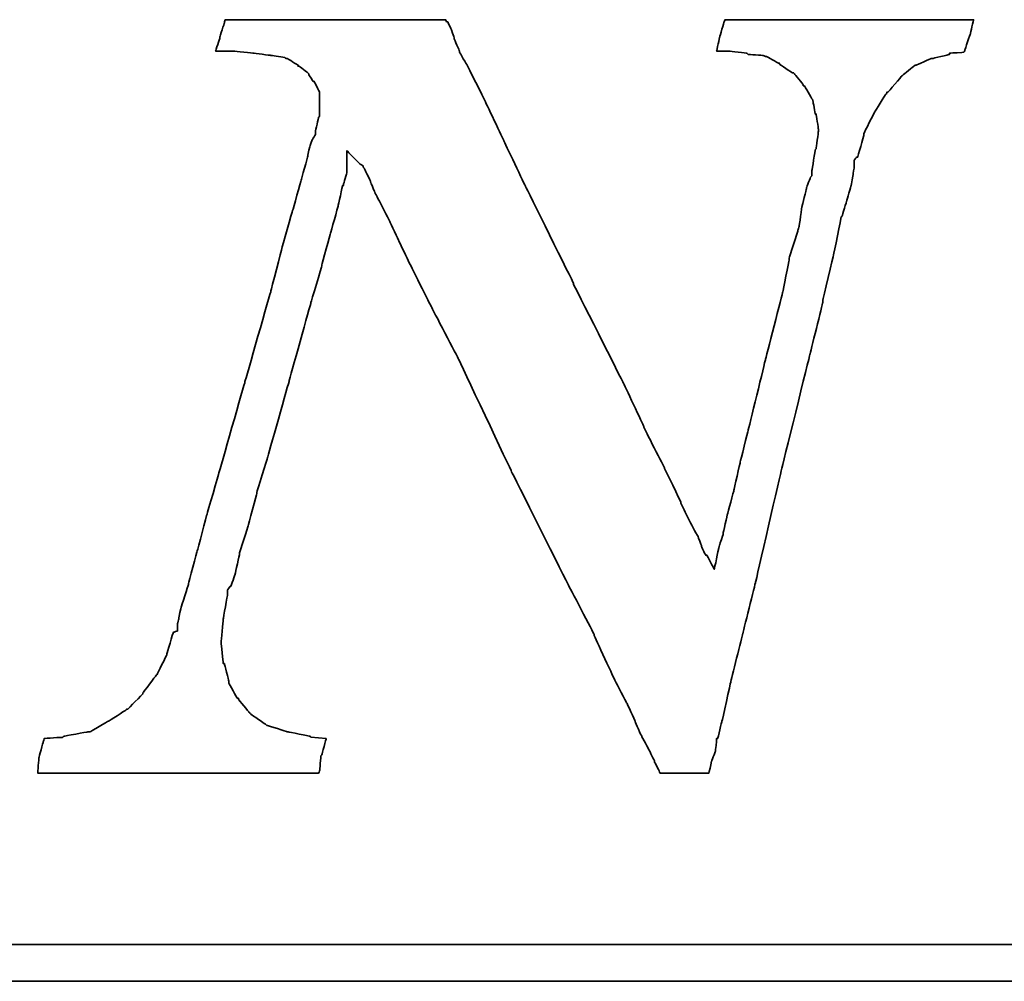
# Model space of a CAD drawing. Header units: millimetres. Extents: x -115 to 753, y -125 to 121.
# Tile 92 of 96: x 496.77 to 500.54, y 3.68 to 7.36. Entities that reach past the tile are written whole.
import ezdxf

# ---------------------------------------------------------------- set-up
doc = ezdxf.new("R2010")
doc.units = ezdxf.units.MM
doc.layers.add('DIM', color=4, linetype='Continuous')
doc.layers.add('layer 1', color=7, linetype='Continuous')

# ---------------------------------------------------------------- blocks, each defined once
blk = doc.blocks.new('TBI MOTION logo(完整正式版)')
at = {"layer": 'layer 1', "color": 22, "lineweight": 35}
for points, knots in [([(58.92625, -7.91875), (58.92625, -7.91875), (58.58625, -7.89375), (58.58625, -7.89375), (58.58625, -7.89375), (58.58625, -7.89375), (58.56625, -7.87125), (58.56625, -7.87125), (58.56625, -7.87125), (58.56625, -7.87125), (58.08375, -7.77375), (58.08375, -7.77375), (58.08375, -7.77375), (58.08375, -7.77375), (58.06125, -7.77375), (58.06125, -7.77375), (58.06125, -7.77375), (58.06125, -7.77375), (57.62625, -7.63125), (57.62625, -7.63125), (57.62625, -7.63125), (57.62625, -7.63125), (57.60625, -7.63125), (57.60625, -7.63125), (57.60625, -7.63125), (57.60625, -7.63125), (57.58125, -7.60625), (57.58125, -7.60625), (57.58125, -7.60625), (57.58125, -7.60625), (57.26625, -7.38875), (57.26625, -7.38875), (57.26625, -7.38875), (57.26625, -7.38875), (57.24625, -7.36875), (57.24625, -7.36875), (57.24625, -7.36875), (57.24625, -7.36875), (57.22125, -7.34375), (57.22125, -7.34375), (57.22125, -7.34375), (57.22125, -7.34375), (56.98125, -7.05375), (56.98125, -7.05375), (56.98125, -7.05375), (56.98125, -7.05375), (56.98125, -7.02875), (56.98125, -7.02875), (56.98125, -7.02875), (56.98125, -7.02875), (56.95625, -7.02875), (56.95625, -7.02875), (56.95625, -7.02875), (56.95625, -7.02875), (56.76625, -6.69625), (56.76625, -6.69625), (56.76625, -6.69625), (56.76625, -6.69625), (56.76625, -6.67125), (56.76625, -6.67125), (56.76625, -6.67125), (56.76625, -6.67125), (56.76625, -6.64875), (56.76625, -6.64875), (56.76625, -6.64875), (56.76625, -6.64875), (56.67125, -6.26375), (56.67125, -6.26375), (56.67125, -6.26375), (56.67125, -6.26375), (56.64625, -6.26375), (56.64625, -6.26375), (56.64625, -6.26375), (56.64625, -6.26375), (56.64625, -6.23875), (56.64625, -6.23875), (56.64625, -6.23875), (56.64625, -6.23875), (56.59625, -5.80875), (56.59625, -5.80875), (56.59625, -5.80875), (56.59625, -5.80875), (56.59625, -5.78375), (56.59625, -5.78375), (56.59625, -5.78375), (56.59625, -5.78375), (56.64625, -5.30375), (56.64625, -5.30375), (56.64625, -5.30375), (56.64625, -5.30375), (56.64625, -5.27875), (56.64625, -5.27875), (56.64625, -5.27875), (56.64625, -5.27875), (56.74125, -4.72875), (56.74125, -4.72875), (56.74125, -4.72875), (56.74125, -4.72875), (56.74125, -4.67875), (56.74125, -4.67875), (56.74125, -4.67875), (56.74125, -4.67875), (56.74125, -4.63375), (56.74125, -4.63375), (56.74125, -4.63375), (56.74125, -4.63375), (56.79125, -4.55875), (56.79125, -4.55875), (56.79125, -4.55875), (56.79125, -4.55875), (56.81125, -4.55875), (56.81125, -4.55875), (56.81125, -4.55875), (56.81125, -4.55875), (56.91125, -4.27375), (56.91125, -4.27375), (56.91125, -4.27375), (56.91125, -4.27375), (57.00625, -3.83874), (57.00625, -3.83874), (57.00625, -3.83874), (57.00625, -3.83874), (57.00625, -3.81374), (57.00625, -3.81374), (57.00625, -3.81374), (57.00625, -3.81374), (57.19875, -3.21374), (57.19875, -3.21374), (57.19875, -3.21374), (57.19875, -3.21374), (57.38625, -2.49625), (57.38625, -2.49625), (57.38625, -2.49625), (57.38625, -2.49625), (57.38625, -2.47374), (57.38625, -2.47374), (57.38625, -2.47374), (57.38625, -2.47374), (57.62625, -1.70375), (57.62625, -1.70375), (57.62625, -1.70375), (57.62625, -1.70375), (58.10625, 0.00125), (58.10625, 0.00125), (58.10625, 0.00125), (58.10625, 0.00125), (58.58625, 1.72625), (58.58625, 1.72625), (58.58625, 1.72625), (58.58625, 1.72625), (58.82625, 2.54125), (58.82625, 2.54125), (58.82625, 2.54125), (58.82625, 2.54125), (58.82625, 2.56374), (58.82625, 2.56374), (58.82625, 2.56374), (58.82625, 2.56374), (59.02125, 3.26125), (59.02125, 3.26125), (59.02125, 3.26125), (59.02125, 3.26125), (59.18625, 3.86125), (59.18625, 3.86125), (59.18625, 3.86125), (59.18625, 3.86125), (59.28625, 4.31875), (59.28625, 4.31875), (59.28625, 4.31875), (59.28625, 4.31875), (59.30625, 4.31875), (59.30625, 4.31875), (59.30625, 4.31875), (59.30625, 4.31875), (59.30625, 4.34125), (59.30625, 4.34125), (59.30625, 4.34125), (59.30625, 4.34125), (59.38125, 4.60625), (59.38125, 4.60625), (59.38125, 4.60625), (59.38125, 4.60625), (59.38125, 4.65125), (59.38125, 4.65125), (59.38125, 4.65125), (59.38125, 4.65125), (59.38125, 5.08625), (59.38125, 5.08625), (59.38125, 5.08625), (59.38125, 5.08625), (59.66625, 4.79624), (59.66625, 4.79624), (59.66625, 4.79624), (59.66625, 4.79624), (59.74125, 4.75124), (59.74125, 4.75124), (59.74125, 4.75124), (59.74125, 4.75124), (59.74125, 4.72624), (59.74125, 4.72624), (59.74125, 4.72624), (59.74125, 4.72624), (59.76125, 4.70124), (59.76125, 4.70124), (59.76125, 4.70124), (59.76125, 4.70124), (59.81125, 4.60625), (59.81125, 4.60625), (59.81125, 4.60625), (59.81125, 4.60625), (59.90625, 4.41125), (59.90625, 4.41125), (59.90625, 4.41125), (59.90625, 4.41125), (59.90625, 4.39125), (59.90625, 4.39125), (59.90625, 4.39125), (59.90625, 4.39125), (60.00375, 4.15124), (60.00375, 4.15124), (60.00375, 4.15124), (60.00375, 4.15124), (60.14625, 3.88374), (60.14625, 3.88374), (60.14625, 3.88374), (60.14625, 3.88374), (60.34125, 3.50124), (60.34125, 3.50124), (60.34125, 3.50124), (60.34125, 3.50124), (60.53125, 3.09125), (60.53125, 3.09125), (60.53125, 3.09125), (60.53125, 3.09125), (60.74625, 2.63625), (60.74625, 2.63625), (60.74625, 2.63625), (60.74625, 2.63625), (61.25125, 1.63124), (61.25125, 1.63124), (61.25125, 1.63124), (61.25125, 1.63124), (61.85125, 0.47625), (61.85125, 0.47625), (61.85125, 0.47625), (61.85125, 0.47625), (63.02625, -2.01874), (63.02625, -2.01874), (63.02625, -2.01874), (63.02625, -2.01874), (64.27625, -4.51374), (64.27625, -4.51374), (64.27625, -4.51374), (64.27625, -4.51374), (64.85125, -5.61375), (64.85125, -5.61375), (64.85125, -5.61375), (64.85125, -5.61375), (64.85125, -5.64125), (64.85125, -5.64125), (64.85125, -5.64125), (64.85125, -5.64125), (65.32875, -6.67125), (65.32875, -6.67125), (65.32875, -6.67125), (65.32875, -6.67125), (65.57125, -7.12875), (65.57125, -7.12875), (65.57125, -7.12875), (65.57125, -7.12875), (65.76125, -7.53625), (65.76125, -7.53625), (65.76125, -7.53625), (65.76125, -7.53625), (65.76125, -7.55625), (65.76125, -7.55625), (65.76125, -7.55625), (65.76125, -7.55625), (65.90375, -7.87125), (65.90375, -7.87125), (65.90375, -7.87125), (65.90375, -7.87125), (66.07125, -8.18125), (66.07125, -8.18125), (66.07125, -8.18125), (66.07125, -8.18125), (66.19125, -8.42375), (66.19125, -8.42375), (66.19125, -8.42375), (66.19125, -8.42375), (66.19125, -8.44375), (66.19125, -8.44375), (66.19125, -8.44375), (66.19125, -8.44375), (66.29125, -8.63875), (66.29125, -8.63875), (66.29125, -8.63875), (66.29125, -8.63875), (66.31125, -8.68625), (66.31125, -8.68625), (66.31125, -8.68625), (66.31125, -8.68625), (66.38375, -8.68625), (66.38375, -8.68625), (66.38375, -8.68625), (66.38375, -8.68625), (66.84125, -8.68625), (66.84125, -8.68625), (66.84125, -8.68625), (66.84125, -8.68625), (67.29625, -8.68625), (67.29625, -8.68625), (67.29625, -8.68625), (67.29625, -8.68625), (67.36625, -8.68625), (67.36625, -8.68625), (67.36625, -8.68625), (67.36625, -8.68625), (67.39125, -8.68625), (67.39125, -8.68625), (67.39125, -8.68625), (67.39125, -8.68625), (67.44125, -8.46875), (67.44125, -8.46875), (67.44125, -8.46875), (67.44125, -8.46875), (67.44125, -8.44375), (67.44125, -8.44375), (67.44125, -8.44375), (67.44125, -8.44375), (67.53625, -8.20375), (67.53625, -8.20375), (67.53625, -8.20375), (67.53625, -8.20375), (67.56125, -7.94375), (67.56125, -7.94375), (67.56125, -7.94375), (67.56125, -7.94375), (67.56125, -7.91875), (67.56125, -7.91875), (67.56125, -7.91875), (67.56125, -7.91875), (67.58625, -7.91875), (67.58625, -7.91875), (67.58625, -7.91875), (67.58625, -7.91875), (67.68125, -7.53625), (67.68125, -7.53625), (67.68125, -7.53625), (67.68125, -7.53625), (67.87375, -6.67125), (67.87375, -6.67125), (67.87375, -6.67125), (67.87375, -6.67125), (68.13625, -5.61375), (68.13625, -5.61375), (68.13625, -5.61375), (68.13625, -5.61375), (68.42375, -4.46374), (68.42375, -4.46374), (68.42375, -4.46374), (68.42375, -4.46374), (68.99875, -1.96874), (68.99875, -1.96874), (68.99875, -1.96874), (68.99875, -1.96874), (69.62625, 0.57625), (69.62625, 0.57625), (69.62625, 0.57625), (69.62625, 0.57625), (69.91125, 1.72625), (69.91125, 1.72625), (69.91125, 1.72625), (69.91125, 1.72625), (69.91125, 1.77625), (69.91125, 1.77625), (69.91125, 1.77625), (69.91125, 1.77625), (70.15125, 2.78124), (70.15125, 2.78124), (70.15125, 2.78124), (70.15125, 2.78124), (70.32125, 3.62125), (70.32125, 3.62125), (70.32125, 3.62125), (70.32125, 3.62125), (70.34125, 3.64625), (70.34125, 3.64625), (70.34125, 3.64625), (70.34125, 3.64625), (70.44125, 3.98125), (70.44125, 3.98125), (70.44125, 3.98125), (70.44125, 3.98125), (70.53625, 4.31875), (70.53625, 4.31875), (70.53625, 4.31875), (70.53625, 4.31875), (70.58125, 4.55875), (70.58125, 4.55875), (70.58125, 4.55875), (70.58125, 4.55875), (70.60625, 4.72624), (70.60625, 4.72624), (70.60625, 4.72624), (70.60625, 4.72624), (70.60625, 4.79624), (70.60625, 4.79624), (70.60625, 4.79624), (70.60625, 4.79624), (70.60625, 4.87125), (70.60625, 4.87125), (70.60625, 4.87125), (70.60625, 4.87125), (70.65625, 4.94125), (70.65625, 4.94125), (70.65625, 4.94125), (70.65625, 4.94125), (70.68125, 4.94125), (70.68125, 4.94125), (70.68125, 4.94125), (70.68125, 4.94125), (70.82125, 5.42125), (70.82125, 5.42125), (70.82125, 5.42125), (70.82125, 5.42125), (70.82125, 5.44625), (70.82125, 5.44625), (70.82125, 5.44625), (70.82125, 5.44625), (70.82125, 5.47125), (70.82125, 5.47125), (70.82125, 5.47125), (70.82125, 5.47125), (71.06125, 5.94625), (71.06125, 5.94625), (71.06125, 5.94625), (71.06125, 5.94625), (71.30125, 6.33124), (71.30125, 6.33124), (71.30125, 6.33124), (71.30125, 6.33124), (71.32625, 6.35625), (71.32625, 6.35625), (71.32625, 6.35625), (71.32625, 6.35625), (71.32625, 6.38124), (71.32625, 6.38124), (71.32625, 6.38124), (71.32625, 6.38124), (71.35125, 6.38124), (71.35125, 6.38124), (71.35125, 6.38124), (71.35125, 6.38124), (71.66125, 6.74125), (71.66125, 6.74125), (71.66125, 6.74125), (71.66125, 6.74125), (71.68625, 6.76625), (71.68625, 6.76625), (71.68625, 6.76625), (71.68625, 6.76625), (71.92625, 6.95624), (71.92625, 6.95624), (71.92625, 6.95624), (71.92625, 6.95624), (71.95125, 6.98125), (71.95125, 6.98125), (71.95125, 6.98125), (71.95125, 6.98125), (71.97625, 6.98125), (71.97625, 6.98125), (71.97625, 6.98125), (71.97625, 6.98125), (72.31125, 7.12624), (72.31125, 7.12624), (72.31125, 7.12624), (72.31125, 7.12624), (72.33375, 7.12624), (72.33375, 7.12624), (72.33375, 7.12624), (72.33375, 7.12624), (72.71625, 7.21875), (72.71625, 7.21875), (72.71625, 7.21875), (72.71625, 7.21875), (72.71625, 7.24624), (72.71625, 7.24624), (72.71625, 7.24624), (72.71625, 7.24624), (72.74125, 7.24624), (72.74125, 7.24624), (72.74125, 7.24624), (72.74125, 7.24624), (73.03124, 7.26624), (73.03124, 7.26624), (73.03124, 7.26624), (73.03124, 7.26624), (73.05375, 7.29125), (73.05375, 7.29125), (73.05375, 7.29125), (73.05375, 7.29125), (73.05375, 7.31625), (73.05375, 7.31625), (73.05375, 7.31625), (73.05375, 7.31625), (73.17625, 7.67625), (73.17625, 7.67625), (73.17625, 7.67625), (73.17625, 7.67625), (73.24625, 7.98625), (73.24625, 7.98625), (73.24625, 7.98625), (73.24625, 7.98625), (73.19625, 7.98625), (73.19625, 7.98625), (73.19625, 7.98625), (73.19625, 7.98625), (72.93625, 7.98625), (72.93625, 7.98625), (72.93625, 7.98625), (72.93625, 7.98625), (72.55125, 7.98625), (72.55125, 7.98625), (72.55125, 7.98625), (72.55125, 7.98625), (72.09625, 7.98625), (72.09625, 7.98625), (72.09625, 7.98625), (72.09625, 7.98625), (71.64125, 7.98625), (71.64125, 7.98625), (71.64125, 7.98625), (71.64125, 7.98625), (70.53625, 7.98625), (70.53625, 7.98625), (70.53625, 7.98625), (70.53625, 7.98625), (69.47875, 7.98625), (69.47875, 7.98625), (69.47875, 7.98625), (69.47875, 7.98625), (68.95125, 7.98625), (68.95125, 7.98625), (68.95125, 7.98625), (68.95125, 7.98625), (68.52125, 7.98625), (68.52125, 7.98625), (68.52125, 7.98625), (68.52125, 7.98625), (68.13625, 7.98625), (68.13625, 7.98625), (68.13625, 7.98625), (68.13625, 7.98625), (67.87375, 7.98625), (67.87375, 7.98625), (67.87375, 7.98625), (67.87375, 7.98625), (67.75125, 7.98625), (67.75125, 7.98625), (67.75125, 7.98625), (67.75125, 7.98625), (67.72625, 7.94125), (67.72625, 7.94125), (67.72625, 7.94125), (67.72625, 7.94125), (67.63125, 7.60625), (67.63125, 7.60625), (67.63125, 7.60625), (67.63125, 7.60625), (67.56125, 7.29125), (67.56125, 7.29125), (67.56125, 7.29125), (67.56125, 7.29125), (67.72625, 7.29125), (67.72625, 7.29125), (67.72625, 7.29125), (67.72625, 7.29125), (67.82625, 7.29125), (67.82625, 7.29125), (67.82625, 7.29125), (67.82625, 7.29125), (67.84625, 7.29125), (67.84625, 7.29125), (67.84625, 7.29125), (67.84625, 7.29125), (68.23125, 7.24624), (68.23125, 7.24624), (68.23125, 7.24624), (68.23125, 7.24624), (68.25875, 7.21875), (68.25875, 7.21875), (68.25875, 7.21875), (68.25875, 7.21875), (68.59125, 7.19624), (68.59125, 7.19624), (68.59125, 7.19624), (68.59125, 7.19624), (68.64125, 7.17125), (68.64125, 7.17125), (68.64125, 7.17125), (68.64125, 7.17125), (68.66625, 7.17125), (68.66625, 7.17125), (68.66625, 7.17125), (68.66625, 7.17125), (68.92625, 7.02624), (68.92625, 7.02624), (68.92625, 7.02624), (68.92625, 7.02624), (68.95125, 7.02624), (68.95125, 7.02624), (68.95125, 7.02624), (68.95125, 7.02624), (68.95125, 7.00624), (68.95125, 7.00624), (68.95125, 7.00624), (68.95125, 7.00624), (69.23875, 6.81125), (69.23875, 6.81125), (69.23875, 6.81125), (69.23875, 6.81125), (69.26625, 6.81125), (69.26625, 6.81125), (69.26625, 6.81125), (69.26625, 6.81125), (69.28625, 6.78625), (69.28625, 6.78625), (69.28625, 6.78625), (69.28625, 6.78625), (69.47875, 6.54875), (69.47875, 6.54875), (69.47875, 6.54875), (69.47875, 6.54875), (69.47875, 6.52375), (69.47875, 6.52375), (69.47875, 6.52375), (69.47875, 6.52375), (69.50625, 6.52375), (69.50625, 6.52375), (69.50625, 6.52375), (69.50625, 6.52375), (69.67125, 6.23625), (69.67125, 6.23625), (69.67125, 6.23625), (69.67125, 6.23625), (69.69375, 6.21125), (69.69375, 6.21125), (69.69375, 6.21125), (69.69375, 6.21125), (69.69375, 6.18625), (69.69375, 6.18625), (69.69375, 6.18625), (69.69375, 6.18625), (69.74625, 5.89875), (69.74625, 5.89875), (69.74625, 5.89875), (69.74625, 5.89875), (69.76625, 5.89875), (69.76625, 5.89875), (69.76625, 5.89875), (69.76625, 5.89875), (69.81375, 5.56625), (69.81375, 5.56625), (69.81375, 5.56625), (69.81375, 5.56625), (69.81375, 5.54125), (69.81375, 5.54125), (69.81375, 5.54125), (69.81375, 5.54125), (69.81375, 5.51625), (69.81375, 5.51625), (69.81375, 5.51625), (69.81375, 5.51625), (69.76625, 5.13125), (69.76625, 5.13125), (69.76625, 5.13125), (69.76625, 5.13125), (69.74625, 5.10874), (69.74625, 5.10874), (69.74625, 5.10874), (69.74625, 5.10874), (69.67125, 4.65125), (69.67125, 4.65125), (69.67125, 4.65125), (69.67125, 4.65125), (69.67125, 4.55875), (69.67125, 4.55875), (69.67125, 4.55875), (69.67125, 4.55875), (69.67125, 4.53125), (69.67125, 4.53125), (69.67125, 4.53125), (69.67125, 4.53125), (69.64625, 4.50874), (69.64625, 4.50874), (69.64625, 4.50874), (69.64625, 4.50874), (69.55125, 4.27125), (69.55125, 4.27125), (69.55125, 4.27125), (69.55125, 4.27125), (69.55125, 4.24625), (69.55125, 4.24625), (69.55125, 4.24625), (69.55125, 4.24625), (69.45375, 3.86125), (69.45375, 3.86125), (69.45375, 3.86125), (69.45375, 3.86125), (69.38625, 3.40624), (69.38625, 3.40624), (69.38625, 3.40624), (69.38625, 3.40624), (69.35875, 3.33125), (69.35875, 3.33125), (69.35875, 3.33125), (69.35875, 3.33125), (69.35875, 3.30875), (69.35875, 3.30875), (69.35875, 3.30875), (69.35875, 3.30875), (69.16625, 2.71125), (69.16625, 2.71125), (69.16625, 2.71125), (69.16625, 2.71125), (69.16625, 2.66375), (69.16625, 2.66375), (69.16625, 2.66375), (69.16625, 2.66375), (69.02625, 1.96374), (69.02625, 1.96374), (69.02625, 1.96374), (69.02625, 1.96374), (68.64125, 0.45624), (68.64125, 0.45624), (68.64125, 0.45624), (68.64125, 0.45624), (68.25875, -1.10625), (68.25875, -1.10625), (68.25875, -1.10625), (68.25875, -1.10625), (68.08625, -1.80125), (68.08625, -1.80125), (68.08625, -1.80125), (68.08625, -1.80125), (67.94625, -2.42625), (67.94625, -2.42625), (67.94625, -2.42625), (67.94625, -2.42625), (67.80125, -2.95375), (67.80125, -2.95375), (67.80125, -2.95375), (67.80125, -2.95375), (67.70625, -3.38375), (67.70625, -3.38375), (67.70625, -3.38375), (67.70625, -3.38375), (67.70625, -3.40875), (67.70625, -3.40875), (67.70625, -3.40875), (67.70625, -3.40875), (67.63125, -3.62375), (67.63125, -3.62375), (67.63125, -3.62375), (67.63125, -3.62375), (67.60625, -3.72125), (67.60625, -3.72125), (67.60625, -3.72125), (67.60625, -3.72125), (67.51125, -4.17375), (67.51125, -4.17375), (67.51125, -4.17375), (67.51125, -4.17375), (67.34625, -3.86374), (67.34625, -3.86374), (67.34625, -3.86374), (67.34625, -3.86374), (67.32125, -3.86374), (67.32125, -3.86374), (67.32125, -3.86374), (67.32125, -3.86374), (67.27125, -3.76874), (67.27125, -3.76874), (67.27125, -3.76874), (67.27125, -3.76874), (67.22625, -3.67374), (67.22625, -3.67374), (67.22625, -3.67374), (67.22625, -3.67374), (67.22625, -3.64875), (67.22625, -3.64875), (67.22625, -3.64875), (67.22625, -3.64875), (67.15125, -3.45375), (67.15125, -3.45375), (67.15125, -3.45375), (67.15125, -3.45375), (67.05625, -3.28875), (67.05625, -3.28875), (67.05625, -3.28875), (67.05625, -3.28875), (66.91125, -3.00125), (66.91125, -3.00125), (66.91125, -3.00125), (66.91125, -3.00125), (66.77125, -2.71375), (66.77125, -2.71375), (66.77125, -2.71375), (66.77125, -2.71375), (66.77125, -2.68875), (66.77125, -2.68875), (66.77125, -2.68875), (66.77125, -2.68875), (66.41125, -1.94374), (66.41125, -1.94374), (66.41125, -1.94374), (66.41125, -1.94374), (65.95125, -1.03375), (65.95125, -1.03375), (65.95125, -1.03375), (65.95125, -1.03375), (65.95125, -1.00875), (65.95125, -1.00875), (65.95125, -1.00875), (65.95125, -1.00875), (65.49625, -0.04874), (65.49625, -0.04874), (65.49625, -0.04874), (65.49625, -0.04874), (64.39375, 2.13624), (64.39375, 2.13624), (64.39375, 2.13624), (64.39375, 2.13624), (64.39375, 2.15624), (64.39375, 2.15624), (64.39375, 2.15624), (64.39375, 2.15624), (63.33625, 4.29125), (63.33625, 4.29125), (63.33625, 4.29125), (63.33625, 4.29125), (62.85625, 5.30125), (62.85625, 5.30125), (62.85625, 5.30125), (62.85625, 5.30125), (62.42625, 6.21125), (62.42625, 6.21125), (62.42625, 6.21125), (62.42625, 6.21125), (62.04125, 6.98125), (62.04125, 6.98125), (62.04125, 6.98125), (62.04125, 6.98125), (61.87375, 7.26624), (61.87375, 7.26624), (61.87375, 7.26624), (61.87375, 7.26624), (61.87375, 7.29125), (61.87375, 7.29125), (61.87375, 7.29125), (61.87375, 7.29125), (61.75625, 7.55625), (61.75625, 7.55625), (61.75625, 7.55625), (61.75625, 7.55625), (61.75625, 7.58124), (61.75625, 7.58124), (61.75625, 7.58124), (61.75625, 7.58124), (61.68375, 7.79375), (61.68375, 7.79375), (61.68375, 7.79375), (61.68375, 7.79375), (61.61125, 7.94125), (61.61125, 7.94125), (61.61125, 7.94125), (61.61125, 7.94125), (61.58625, 7.94125), (61.58625, 7.94125), (61.58625, 7.94125), (61.58625, 7.94125), (61.56375, 7.98625), (61.56375, 7.98625), (61.56375, 7.98625), (61.56375, 7.98625), (61.41875, 7.98625), (61.41875, 7.98625), (61.41875, 7.98625), (61.41875, 7.98625), (61.18125, 7.98625), (61.18125, 7.98625), (61.18125, 7.98625), (61.18125, 7.98625), (60.84125, 7.98625), (60.84125, 7.98625), (60.84125, 7.98625), (60.84125, 7.98625), (60.02625, 7.98625), (60.02625, 7.98625), (60.02625, 7.98625), (60.02625, 7.98625), (59.11625, 7.98625), (59.11625, 7.98625), (59.11625, 7.98625), (59.11625, 7.98625), (58.15625, 7.98625), (58.15625, 7.98625), (58.15625, 7.98625), (58.15625, 7.98625), (57.34125, 7.98625), (57.34125, 7.98625), (57.34125, 7.98625), (57.34125, 7.98625), (57.00625, 7.98625), (57.00625, 7.98625), (57.00625, 7.98625), (57.00625, 7.98625), (56.76625, 7.98625), (56.76625, 7.98625), (56.76625, 7.98625), (56.76625, 7.98625), (56.69125, 7.98625), (56.69125, 7.98625), (56.69125, 7.98625), (56.69125, 7.98625), (56.67125, 7.94125), (56.67125, 7.94125), (56.67125, 7.94125), (56.67125, 7.94125), (56.67125, 7.91625), (56.67125, 7.91625), (56.67125, 7.91625), (56.67125, 7.91625), (56.57125, 7.60625), (56.57125, 7.60625), (56.57125, 7.60625), (56.57125, 7.60625), (56.57125, 7.58124), (56.57125, 7.58124), (56.57125, 7.58124), (56.57125, 7.58124), (56.47625, 7.29125), (56.47625, 7.29125), (56.47625, 7.29125), (56.47625, 7.29125), (56.57125, 7.29125), (56.57125, 7.29125), (56.57125, 7.29125), (56.57125, 7.29125), (56.76625, 7.29125), (56.76625, 7.29125), (56.76625, 7.29125), (56.76625, 7.29125), (56.86125, 7.29125), (56.86125, 7.29125), (56.86125, 7.29125), (56.86125, 7.29125), (56.88625, 7.29125), (56.88625, 7.29125), (56.88625, 7.29125), (56.88625, 7.29125), (57.31625, 7.24624), (57.31625, 7.24624), (57.31625, 7.24624), (57.31625, 7.24624), (57.70125, 7.19624), (57.70125, 7.19624), (57.70125, 7.19624), (57.70125, 7.19624), (57.72625, 7.19624), (57.72625, 7.19624), (57.72625, 7.19624), (57.72625, 7.19624), (58.01125, 7.14624), (58.01125, 7.14624), (58.01125, 7.14624), (58.01125, 7.14624), (58.03625, 7.12624), (58.03625, 7.12624), (58.03625, 7.12624), (58.03625, 7.12624), (58.06125, 7.12624), (58.06125, 7.12624), (58.06125, 7.12624), (58.06125, 7.12624), (58.30125, 6.98125), (58.30125, 6.98125), (58.30125, 6.98125), (58.30125, 6.98125), (58.30125, 6.95624), (58.30125, 6.95624), (58.30125, 6.95624), (58.30125, 6.95624), (58.32375, 6.95624), (58.32375, 6.95624), (58.32375, 6.95624), (58.32375, 6.95624), (58.51625, 6.81125), (58.51625, 6.81125), (58.51625, 6.81125), (58.51625, 6.81125), (58.54125, 6.78625), (58.54125, 6.78625), (58.54125, 6.78625), (58.54125, 6.78625), (58.54125, 6.76625), (58.54125, 6.76625), (58.54125, 6.76625), (58.54125, 6.76625), (58.63625, 6.62124), (58.63625, 6.62124), (58.63625, 6.62124), (58.63625, 6.62124), (58.65875, 6.62124), (58.65875, 6.62124), (58.65875, 6.62124), (58.65875, 6.62124), (58.75625, 6.42625), (58.75625, 6.42625), (58.75625, 6.42625), (58.75625, 6.42625), (58.77875, 6.38124), (58.77875, 6.38124), (58.77875, 6.38124), (58.77875, 6.38124), (58.77875, 6.33124), (58.77875, 6.33124), (58.77875, 6.33124), (58.77875, 6.33124), (58.77875, 6.09125), (58.77875, 6.09125), (58.77875, 6.09125), (58.77875, 6.09125), (58.77875, 5.85125), (58.77875, 5.85125), (58.77875, 5.85125), (58.77875, 5.85125), (58.75625, 5.82625), (58.75625, 5.82625), (58.75625, 5.82625), (58.75625, 5.82625), (58.68625, 5.51625), (58.68625, 5.51625), (58.68625, 5.51625), (58.68625, 5.51625), (58.68625, 5.47125), (58.68625, 5.47125), (58.68625, 5.47125), (58.68625, 5.47125), (58.68625, 5.44625), (58.68625, 5.44625), (58.68625, 5.44625), (58.68625, 5.44625), (58.65875, 5.39625), (58.65875, 5.39625), (58.65875, 5.39625), (58.65875, 5.39625), (58.61125, 5.32624), (58.61125, 5.32624), (58.61125, 5.32624), (58.61125, 5.32624), (58.56625, 5.20375), (58.56625, 5.20375), (58.56625, 5.20375), (58.56625, 5.20375), (58.51625, 4.99125), (58.51625, 4.99125), (58.51625, 4.99125), (58.51625, 4.99125), (58.51625, 4.96625), (58.51625, 4.96625), (58.51625, 4.96625), (58.51625, 4.96625), (58.37125, 4.43625), (58.37125, 4.43625), (58.37125, 4.43625), (58.37125, 4.43625), (58.18125, 3.76625), (58.18125, 3.76625), (58.18125, 3.76625), (58.18125, 3.76625), (57.94125, 2.92624), (57.94125, 2.92624), (57.94125, 2.92624), (57.94125, 2.92624), (57.70125, 1.98874), (57.70125, 1.98874), (57.70125, 1.98874), (57.70125, 1.98874), (57.12625, -0.02374), (57.12625, -0.02374), (57.12625, -0.02374), (57.12625, -0.02374), (56.55125, -2.03875), (56.55125, -2.03875), (56.55125, -2.03875), (56.55125, -2.03875), (56.28625, -2.95375), (56.28625, -2.95375), (56.28625, -2.95375), (56.28625, -2.95375), (56.07125, -3.76874), (56.07125, -3.76874), (56.07125, -3.76874), (56.07125, -3.76874), (55.87625, -4.48874), (55.87625, -4.48874), (55.87625, -4.48874), (55.87625, -4.48874), (55.87625, -4.51374), (55.87625, -4.51374), (55.87625, -4.51374), (55.87625, -4.51374), (55.71125, -5.01625), (55.71125, -5.01625), (55.71125, -5.01625), (55.71125, -5.01625), (55.66125, -5.25375), (55.66125, -5.25375), (55.66125, -5.25375), (55.66125, -5.25375), (55.66125, -5.27875), (55.66125, -5.27875), (55.66125, -5.27875), (55.66125, -5.27875), (55.63625, -5.37375), (55.63625, -5.37375), (55.63625, -5.37375), (55.63625, -5.37375), (55.63625, -5.42375), (55.63625, -5.42375), (55.63625, -5.42375), (55.63625, -5.42375), (55.63625, -5.54125), (55.63625, -5.54125), (55.63625, -5.54125), (55.63625, -5.54125), (55.54125, -5.56875), (55.54125, -5.56875), (55.54125, -5.56875), (55.54125, -5.56875), (55.39625, -6.04875), (55.39625, -6.04875), (55.39625, -6.04875), (55.39625, -6.04875), (55.39625, -6.06875), (55.39625, -6.06875), (55.39625, -6.06875), (55.39625, -6.06875), (55.18125, -6.50375), (55.18125, -6.50375), (55.18125, -6.50375), (55.18125, -6.50375), (55.15625, -6.52875), (55.15625, -6.52875), (55.15625, -6.52875), (55.15625, -6.52875), (54.86875, -6.91125), (54.86875, -6.91125), (54.86875, -6.91125), (54.86875, -6.91125), (54.86875, -6.93375), (54.86875, -6.93375), (54.86875, -6.93375), (54.86875, -6.93375), (54.53125, -7.26875), (54.53125, -7.26875), (54.53125, -7.26875), (54.53125, -7.26875), (54.51125, -7.26875), (54.51125, -7.26875), (54.51125, -7.26875), (54.51125, -7.26875), (54.48625, -7.29625), (54.48625, -7.29625), (54.48625, -7.29625), (54.48625, -7.29625), (54.10375, -7.53625), (54.10375, -7.53625), (54.10375, -7.53625), (54.10375, -7.53625), (53.69625, -7.77375), (53.69625, -7.77375), (53.69625, -7.77375), (53.69625, -7.77375), (53.67125, -7.77375), (53.67125, -7.77375), (53.67125, -7.77375), (53.67125, -7.77375), (53.64625, -7.77375), (53.64625, -7.77375), (53.64625, -7.77375), (53.64625, -7.77375), (53.11625, -7.87125), (53.11625, -7.87125), (53.11625, -7.87125), (53.11625, -7.87125), (53.09625, -7.89375), (53.09625, -7.89375), (53.09625, -7.89375), (53.09625, -7.89375), (52.68625, -7.91875), (52.68625, -7.91875), (52.68625, -7.91875), (52.68625, -7.91875), (52.66125, -7.99125), (52.66125, -7.99125), (52.66125, -7.99125), (52.66125, -7.99125), (52.56625, -8.34875), (52.56625, -8.34875), (52.56625, -8.34875), (52.56625, -8.34875), (52.54125, -8.68625), (52.54125, -8.68625), (52.54125, -8.68625), (52.54125, -8.68625), (52.58875, -8.68625), (52.58875, -8.68625), (52.58875, -8.68625), (52.58875, -8.68625), (52.87625, -8.68625), (52.87625, -8.68625), (52.87625, -8.68625), (52.87625, -8.68625), (53.33625, -8.68625), (53.33625, -8.68625), (53.33625, -8.68625), (53.33625, -8.68625), (53.79125, -8.68625), (53.79125, -8.68625), (53.79125, -8.68625), (53.79125, -8.68625), (54.36625, -8.68625), (54.36625, -8.68625), (54.36625, -8.68625), (54.36625, -8.68625), (55.59125, -8.68625), (55.59125, -8.68625), (55.59125, -8.68625), (55.59125, -8.68625), (56.76625, -8.68625), (56.76625, -8.68625), (56.76625, -8.68625), (56.76625, -8.68625), (57.34125, -8.68625), (57.34125, -8.68625), (57.34125, -8.68625), (57.34125, -8.68625), (57.82125, -8.68625), (57.82125, -8.68625), (57.82125, -8.68625), (57.82125, -8.68625), (58.25125, -8.68625), (58.25125, -8.68625), (58.25125, -8.68625), (58.25125, -8.68625), (58.58625, -8.68625), (58.58625, -8.68625), (58.58625, -8.68625), (58.58625, -8.68625), (58.75625, -8.68625), (58.75625, -8.68625), (58.75625, -8.68625), (58.75625, -8.68625), (58.77875, -8.63875), (58.77875, -8.63875), (58.77875, -8.63875), (58.77875, -8.63875), (58.80625, -8.30375), (58.80625, -8.30375), (58.80625, -8.30375), (58.80625, -8.30375), (58.82625, -8.27875), (58.82625, -8.27875), (58.82625, -8.27875), (58.82625, -8.27875), (58.92625, -7.91875), (58.92625, -7.91875)], [0, 0, 0, 0, 0.003125, 0.003125, 0.003125, 0.00312501, 0.00625, 0.00625, 0.00625, 0.00625001, 0.009375, 0.009375, 0.009375, 0.00937501, 0.0125, 0.0125, 0.0125, 0.01250001, 0.015625, 0.015625, 0.015625, 0.01562501, 0.01875, 0.01875, 0.01875, 0.01875001, 0.021875, 0.021875, 0.021875, 0.02187501, 0.025, 0.025, 0.025, 0.02500001, 0.028125, 0.028125, 0.028125, 0.02812501, 0.03125, 0.03125, 0.03125, 0.03125001, 0.034375, 0.034375, 0.034375, 0.03437501, 0.0375, 0.0375, 0.0375, 0.03750001, 0.040625, 0.040625, 0.040625, 0.04062501, 0.04375, 0.04375, 0.04375, 0.04375001, 0.046875, 0.046875, 0.046875, 0.04687501, 0.05, 0.05, 0.05, 0.05000001, 0.053125, 0.053125, 0.053125, 0.05312501, 0.05625, 0.05625, 0.05625, 0.05625001, 0.059375, 0.059375, 0.059375, 0.05937501, 0.0625, 0.0625, 0.0625, 0.06250001, 0.065625, 0.065625, 0.065625, 0.06562501, 0.06875, 0.06875, 0.06875, 0.06875001, 0.071875, 0.071875, 0.071875, 0.07187501, 0.075, 0.075, 0.075, 0.07500001, 0.078125, 0.078125, 0.078125, 0.07812501, 0.08125, 0.08125, 0.08125, 0.08125001, 0.084375, 0.084375, 0.084375, 0.08437501, 0.0875, 0.0875, 0.0875, 0.08750001, 0.090625, 0.090625, 0.090625, 0.09062501, 0.09375, 0.09375, 0.09375, 0.09375001, 0.096875, 0.096875, 0.096875, 0.09687501, 0.1, 0.1, 0.1, 0.10000001, 0.103125, 0.103125, 0.103125, 0.10312501, 0.10625, 0.10625, 0.10625, 0.10625001, 0.109375, 0.109375, 0.109375, 0.10937501, 0.1125, 0.1125, 0.1125, 0.11250001, 0.115625, 0.115625, 0.115625, 0.11562501, 0.11875, 0.11875, 0.11875, 0.11875001, 0.121875, 0.121875, 0.121875, 0.12187501, 0.125, 0.125, 0.125, 0.12500001, 0.128125, 0.128125, 0.128125, 0.12812501, 0.13125, 0.13125, 0.13125, 0.13125001, 0.134375, 0.134375, 0.134375, 0.13437501, 0.1375, 0.1375, 0.1375, 0.13750001, 0.140625, 0.140625, 0.140625, 0.14062501, 0.14375, 0.14375, 0.14375, 0.14375001, 0.146875, 0.146875, 0.146875, 0.14687501, 0.15, 0.15, 0.15, 0.15000001, 0.153125, 0.153125, 0.153125, 0.15312501, 0.15625, 0.15625, 0.15625, 0.15625001, 0.159375, 0.159375, 0.159375, 0.15937501, 0.1625, 0.1625, 0.1625, 0.16250001, 0.165625, 0.165625, 0.165625, 0.16562501, 0.16875, 0.16875, 0.16875, 0.16875001, 0.171875, 0.171875, 0.171875, 0.17187501, 0.175, 0.175, 0.175, 0.17500001, 0.178125, 0.178125, 0.178125, 0.17812501, 0.18125, 0.18125, 0.18125, 0.18125001, 0.184375, 0.184375, 0.184375, 0.18437501, 0.1875, 0.1875, 0.1875, 0.18750001, 0.190625, 0.190625, 0.190625, 0.19062501, 0.19375, 0.19375, 0.19375, 0.19375001, 0.196875, 0.196875, 0.196875, 0.19687501, 0.2, 0.2, 0.2, 0.20000001, 0.203125, 0.203125, 0.203125, 0.20312501, 0.20625, 0.20625, 0.20625, 0.20625001, 0.209375, 0.209375, 0.209375, 0.20937501, 0.2125, 0.2125, 0.2125, 0.21250001, 0.215625, 0.215625, 0.215625, 0.21562501, 0.21875, 0.21875, 0.21875, 0.21875001, 0.221875, 0.221875, 0.221875, 0.22187501, 0.225, 0.225, 0.225, 0.22500001, 0.228125, 0.228125, 0.228125, 0.22812501, 0.23125, 0.23125, 0.23125, 0.23125001, 0.234375, 0.234375, 0.234375, 0.23437501, 0.2375, 0.2375, 0.2375, 0.23750001, 0.240625, 0.240625, 0.240625, 0.24062501, 0.24375, 0.24375, 0.24375, 0.24375001, 0.246875, 0.246875, 0.246875, 0.24687501, 0.25, 0.25, 0.25, 0.25000001, 0.253125, 0.253125, 0.253125, 0.25312501, 0.25625, 0.25625, 0.25625, 0.25625001, 0.259375, 0.259375, 0.259375, 0.25937501, 0.2625, 0.2625, 0.2625, 0.26250001, 0.265625, 0.265625, 0.265625, 0.26562501, 0.26875, 0.26875, 0.26875, 0.26875001, 0.271875, 0.271875, 0.271875, 0.27187501, 0.275, 0.275, 0.275, 0.27500001, 0.278125, 0.278125, 0.278125, 0.27812501, 0.28125, 0.28125, 0.28125, 0.28125001, 0.284375, 0.284375, 0.284375, 0.28437501, 0.2875, 0.2875, 0.2875, 0.28750001, 0.290625, 0.290625, 0.290625, 0.29062501, 0.29375, 0.29375, 0.29375, 0.29375001, 0.296875, 0.296875, 0.296875, 0.29687501, 0.3, 0.3, 0.3, 0.30000001, 0.303125, 0.303125, 0.303125, 0.30312501, 0.30625, 0.30625, 0.30625, 0.30625001, 0.309375, 0.309375, 0.309375, 0.30937501, 0.3125, 0.3125, 0.3125, 0.31250001, 0.315625, 0.315625, 0.315625, 0.31562501, 0.31875, 0.31875, 0.31875, 0.31875001, 0.321875, 0.321875, 0.321875, 0.32187501, 0.325, 0.325, 0.325, 0.32500001, 0.328125, 0.328125, 0.328125, 0.32812501, 0.33125, 0.33125, 0.33125, 0.33125001, 0.334375, 0.334375, 0.334375, 0.33437501, 0.3375, 0.3375, 0.3375, 0.33750001, 0.340625, 0.340625, 0.340625, 0.34062501, 0.34375, 0.34375, 0.34375, 0.34375001, 0.346875, 0.346875, 0.346875, 0.34687501, 0.35, 0.35, 0.35, 0.35000001, 0.353125, 0.353125, 0.353125, 0.35312501, 0.35625, 0.35625, 0.35625, 0.35625001, 0.359375, 0.359375, 0.359375, 0.35937501, 0.3625, 0.3625, 0.3625, 0.36250001, 0.365625, 0.365625, 0.365625, 0.36562501, 0.36875, 0.36875, 0.36875, 0.36875001, 0.371875, 0.371875, 0.371875, 0.37187501, 0.375, 0.375, 0.375, 0.37500001, 0.378125, 0.378125, 0.378125, 0.37812501, 0.38125, 0.38125, 0.38125, 0.38125001, 0.384375, 0.384375, 0.384375, 0.38437501, 0.3875, 0.3875, 0.3875, 0.38750001, 0.390625, 0.390625, 0.390625, 0.39062501, 0.39375, 0.39375, 0.39375, 0.39375001, 0.396875, 0.396875, 0.396875, 0.39687501, 0.4, 0.4, 0.4, 0.40000001, 0.403125, 0.403125, 0.403125, 0.40312501, 0.40625, 0.40625, 0.40625, 0.40625001, 0.409375, 0.409375, 0.409375, 0.40937501, 0.4125, 0.4125, 0.4125, 0.41250001, 0.415625, 0.415625, 0.415625, 0.41562501, 0.41875, 0.41875, 0.41875, 0.41875001, 0.421875, 0.421875, 0.421875, 0.42187501, 0.425, 0.425, 0.425, 0.42500001, 0.428125, 0.428125, 0.428125, 0.42812501, 0.43125, 0.43125, 0.43125, 0.43125001, 0.434375, 0.434375, 0.434375, 0.43437501, 0.4375, 0.4375, 0.4375, 0.43750001, 0.440625, 0.440625, 0.440625, 0.44062501, 0.44375, 0.44375, 0.44375, 0.44375001, 0.446875, 0.446875, 0.446875, 0.44687501, 0.45, 0.45, 0.45, 0.45000001, 0.453125, 0.453125, 0.453125, 0.45312501, 0.45625, 0.45625, 0.45625, 0.45625001, 0.459375, 0.459375, 0.459375, 0.45937501, 0.4625, 0.4625, 0.4625, 0.46250001, 0.465625, 0.465625, 0.465625, 0.46562501, 0.46875, 0.46875, 0.46875, 0.46875001, 0.471875, 0.471875, 0.471875, 0.47187501, 0.475, 0.475, 0.475, 0.47500001, 0.478125, 0.478125, 0.478125, 0.47812501, 0.48125, 0.48125, 0.48125, 0.48125001, 0.484375, 0.484375, 0.484375, 0.48437501, 0.4875, 0.4875, 0.4875, 0.48750001, 0.490625, 0.490625, 0.490625, 0.49062501, 0.49375, 0.49375, 0.49375, 0.49375001, 0.496875, 0.496875, 0.496875, 0.49687501, 0.5, 0.5, 0.5, 0.50000001, 0.503125, 0.503125, 0.503125, 0.50312501, 0.50625, 0.50625, 0.50625, 0.50625001, 0.509375, 0.509375, 0.509375, 0.50937501, 0.5125, 0.5125, 0.5125, 0.51250001, 0.515625, 0.515625, 0.515625, 0.51562501, 0.51875, 0.51875, 0.51875, 0.51875001, 0.521875, 0.521875, 0.521875, 0.52187501, 0.525, 0.525, 0.525, 0.52500001, 0.528125, 0.528125, 0.528125, 0.52812501, 0.53125, 0.53125, 0.53125, 0.53125001, 0.534375, 0.534375, 0.534375, 0.53437501, 0.5375, 0.5375, 0.5375, 0.53750001, 0.540625, 0.540625, 0.540625, 0.54062501, 0.54375, 0.54375, 0.54375, 0.54375001, 0.546875, 0.546875, 0.546875, 0.54687501, 0.55, 0.55, 0.55, 0.55000001, 0.553125, 0.553125, 0.553125, 0.55312501, 0.55625, 0.55625, 0.55625, 0.55625001, 0.559375, 0.559375, 0.559375, 0.55937501, 0.5625, 0.5625, 0.5625, 0.56250001, 0.565625, 0.565625, 0.565625, 0.56562501, 0.56875, 0.56875, 0.56875, 0.56875001, 0.571875, 0.571875, 0.571875, 0.57187501, 0.575, 0.575, 0.575, 0.57500001, 0.578125, 0.578125, 0.578125, 0.57812501, 0.58125, 0.58125, 0.58125, 0.58125001, 0.584375, 0.584375, 0.584375, 0.58437501, 0.5875, 0.5875, 0.5875, 0.58750001, 0.590625, 0.590625, 0.590625, 0.59062501, 0.59375, 0.59375, 0.59375, 0.59375001, 0.596875, 0.596875, 0.596875, 0.59687501, 0.6, 0.6, 0.6, 0.60000001, 0.603125, 0.603125, 0.603125, 0.60312501, 0.60625, 0.60625, 0.60625, 0.60625001, 0.609375, 0.609375, 0.609375, 0.60937501, 0.6125, 0.6125, 0.6125, 0.61250001, 0.615625, 0.615625, 0.615625, 0.61562501, 0.61875, 0.61875, 0.61875, 0.61875001, 0.621875, 0.621875, 0.621875, 0.62187501, 0.625, 0.625, 0.625, 0.62500001, 0.628125, 0.628125, 0.628125, 0.62812501, 0.63125, 0.63125, 0.63125, 0.63125001, 0.634375, 0.634375, 0.634375, 0.63437501, 0.6375, 0.6375, 0.6375, 0.63750001, 0.640625, 0.640625, 0.640625, 0.64062501, 0.64375, 0.64375, 0.64375, 0.64375001, 0.646875, 0.646875, 0.646875, 0.64687501, 0.65, 0.65, 0.65, 0.65000001, 0.653125, 0.653125, 0.653125, 0.65312501, 0.65625, 0.65625, 0.65625, 0.65625001, 0.659375, 0.659375, 0.659375, 0.65937501, 0.6625, 0.6625, 0.6625, 0.66250001, 0.665625, 0.665625, 0.665625, 0.66562501, 0.66875, 0.66875, 0.66875, 0.66875001, 0.671875, 0.671875, 0.671875, 0.67187501, 0.675, 0.675, 0.675, 0.67500001, 0.678125, 0.678125, 0.678125, 0.67812501, 0.68125, 0.68125, 0.68125, 0.68125001, 0.684375, 0.684375, 0.684375, 0.68437501, 0.6875, 0.6875, 0.6875, 0.68750001, 0.690625, 0.690625, 0.690625, 0.69062501, 0.69375, 0.69375, 0.69375, 0.69375001, 0.696875, 0.696875, 0.696875, 0.69687501, 0.7, 0.7, 0.7, 0.70000001, 0.703125, 0.703125, 0.703125, 0.70312501, 0.70625, 0.70625, 0.70625, 0.70625001, 0.709375, 0.709375, 0.709375, 0.70937501, 0.7125, 0.7125, 0.7125, 0.71250001, 0.715625, 0.715625, 0.715625, 0.71562501, 0.71875, 0.71875, 0.71875, 0.71875001, 0.721875, 0.721875, 0.721875, 0.72187501, 0.725, 0.725, 0.725, 0.72500001, 0.728125, 0.728125, 0.728125, 0.72812501, 0.73125, 0.73125, 0.73125, 0.73125001, 0.734375, 0.734375, 0.734375, 0.73437501, 0.7375, 0.7375, 0.7375, 0.73750001, 0.740625, 0.740625, 0.740625, 0.74062501, 0.74375, 0.74375, 0.74375, 0.74375001, 0.746875, 0.746875, 0.746875, 0.74687501, 0.75, 0.75, 0.75, 0.75000001, 0.753125, 0.753125, 0.753125, 0.75312501, 0.75625, 0.75625, 0.75625, 0.75625001, 0.759375, 0.759375, 0.759375, 0.75937501, 0.7625, 0.7625, 0.7625, 0.76250001, 0.765625, 0.765625, 0.765625, 0.76562501, 0.76875, 0.76875, 0.76875, 0.76875001, 0.771875, 0.771875, 0.771875, 0.77187501, 0.775, 0.775, 0.775, 0.77500001, 0.778125, 0.778125, 0.778125, 0.77812501, 0.78125, 0.78125, 0.78125, 0.78125001, 0.784375, 0.784375, 0.784375, 0.78437501, 0.7875, 0.7875, 0.7875, 0.78750001, 0.790625, 0.790625, 0.790625, 0.79062501, 0.79375, 0.79375, 0.79375, 0.79375001, 0.796875, 0.796875, 0.796875, 0.79687501, 0.8, 0.8, 0.8, 0.80000001, 0.803125, 0.803125, 0.803125, 0.80312501, 0.80625, 0.80625, 0.80625, 0.80625001, 0.809375, 0.809375, 0.809375, 0.80937501, 0.8125, 0.8125, 0.8125, 0.81250001, 0.815625, 0.815625, 0.815625, 0.81562501, 0.81875, 0.81875, 0.81875, 0.81875001, 0.821875, 0.821875, 0.821875, 0.82187501, 0.825, 0.825, 0.825, 0.82500001, 0.828125, 0.828125, 0.828125, 0.82812501, 0.83125, 0.83125, 0.83125, 0.83125001, 0.834375, 0.834375, 0.834375, 0.83437501, 0.8375, 0.8375, 0.8375, 0.83750001, 0.840625, 0.840625, 0.840625, 0.84062501, 0.84375, 0.84375, 0.84375, 0.84375001, 0.846875, 0.846875, 0.846875, 0.84687501, 0.85, 0.85, 0.85, 0.85000001, 0.853125, 0.853125, 0.853125, 0.85312501, 0.85625, 0.85625, 0.85625, 0.85625001, 0.859375, 0.859375, 0.859375, 0.85937501, 0.8625, 0.8625, 0.8625, 0.86250001, 0.865625, 0.865625, 0.865625, 0.86562501, 0.86875, 0.86875, 0.86875, 0.86875001, 0.871875, 0.871875, 0.871875, 0.87187501, 0.875, 0.875, 0.875, 0.87500001, 0.878125, 0.878125, 0.878125, 0.87812501, 0.88125, 0.88125, 0.88125, 0.88125001, 0.884375, 0.884375, 0.884375, 0.88437501, 0.8875, 0.8875, 0.8875, 0.88750001, 0.890625, 0.890625, 0.890625, 0.89062501, 0.89375, 0.89375, 0.89375, 0.89375001, 0.896875, 0.896875, 0.896875, 0.89687501, 0.9, 0.9, 0.9, 0.90000001, 0.903125, 0.903125, 0.903125, 0.90312501, 0.90625, 0.90625, 0.90625, 0.90625001, 0.909375, 0.909375, 0.909375, 0.90937501, 0.9125, 0.9125, 0.9125, 0.91250001, 0.915625, 0.915625, 0.915625, 0.91562501, 0.91875, 0.91875, 0.91875, 0.91875001, 0.921875, 0.921875, 0.921875, 0.92187501, 0.925, 0.925, 0.925, 0.92500001, 0.928125, 0.928125, 0.928125, 0.92812501, 0.93125, 0.93125, 0.93125, 0.93125001, 0.934375, 0.934375, 0.934375, 0.93437501, 0.9375, 0.9375, 0.9375, 0.93750001, 0.940625, 0.940625, 0.940625, 0.94062501, 0.94375, 0.94375, 0.94375, 0.94375001, 0.946875, 0.946875, 0.946875, 0.94687501, 0.95, 0.95, 0.95, 0.95000001, 0.953125, 0.953125, 0.953125, 0.95312501, 0.95625, 0.95625, 0.95625, 0.95625001, 0.959375, 0.959375, 0.959375, 0.95937501, 0.9625, 0.9625, 0.9625, 0.96250001, 0.965625, 0.965625, 0.965625, 0.96562501, 0.96875, 0.96875, 0.96875, 0.96875001, 0.971875, 0.971875, 0.971875, 0.97187501, 0.975, 0.975, 0.975, 0.97500001, 0.978125, 0.978125, 0.978125, 0.97812501, 0.98125, 0.98125, 0.98125, 0.98125001, 0.984375, 0.984375, 0.984375, 0.98437501, 0.9875, 0.9875, 0.9875, 0.98750001, 0.990625, 0.990625, 0.990625, 0.99062501, 0.99375, 0.99375, 0.99375, 0.99375001, 0.996875, 0.996875, 0.996875, 0.99687501, 1, 1, 1, 1]), ([(75.90875, -9.47875), (75.90875, -9.47875), (75.90875, -12.28625), (75.90875, -12.28625), (75.90875, -12.28625), (75.90875, -12.28625), (75.90875, -12.47875), (75.90875, -12.47875), (75.90875, -12.47875), (75.90875, -12.47875), (75.71625, -12.47875), (75.71625, -12.47875), (75.71625, -12.47875), (75.71625, -12.47875), (-88.32875, -12.47875), (-88.32875, -12.47875), (-88.32875, -12.47875), (-88.32875, -12.47875), (-88.32875, -13.29375), (-88.32875, -13.29375), (-88.32875, -13.29375), (-88.32875, -13.29375), (82.89125, -13.29375), (82.89125, -13.29375), (82.89125, -13.29375), (82.89125, -13.29375), (75.90875, -9.47875), (75.90875, -9.47875)], [0, 0, 0, 0, 0.14285714, 0.14285714, 0.14285714, 0.14285715, 0.28571429, 0.28571429, 0.28571429, 0.2857143, 0.42857143, 0.42857143, 0.42857143, 0.42857144, 0.57142857, 0.57142857, 0.57142857, 0.57142858, 0.71428571, 0.71428571, 0.71428571, 0.71428572, 0.85714286, 0.85714286, 0.85714286, 0.85714287, 1, 1, 1, 1])]:
    blk.add_open_spline(points, degree=3, knots=knots, dxfattribs=at)
blk.add_open_spline([(54.86875, -6.91125), (54.86875, -6.91125), (54.86875, -6.93375), (54.86875, -6.93375)], degree=3, dxfattribs=at)

msp = doc.modelspace()

# ---------------------------------------------------------------- block references
at = {"layer": 'DIM', "xscale": 0.1729727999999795, "yscale": 0.1729727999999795, "zscale": 0.1729727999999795}
msp.add_blockref('TBI MOTION logo(完整正式版)', (487.7485, 5.977), dxfattribs=at)

doc.saveas('drawing.dxf')
